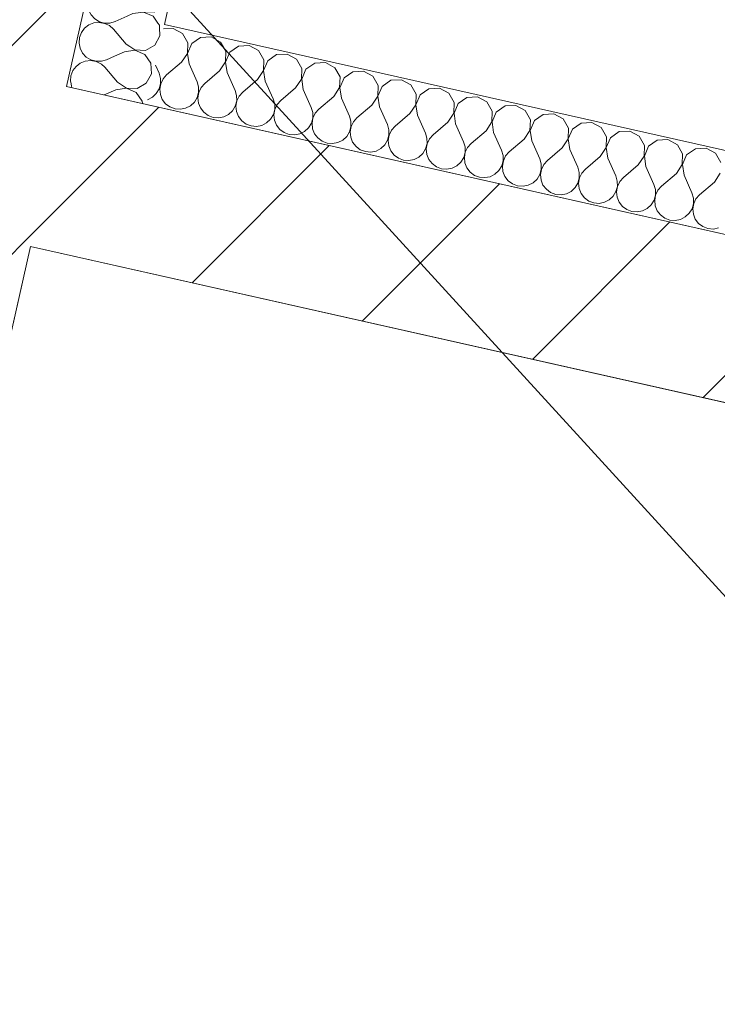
# Model space of a CAD drawing. Header units: millimetres. Extents: x -7213913 to -6930487, y 6129472 to 6354980.
# Tile 181 of 256: x -7193274 to -7192423, y 6173954 to 6175156. Entities that reach past the tile are written whole.
import ezdxf
from ezdxf.enums import TextEntityAlignment as Align

# ---------------------------------------------------------------- set-up
doc = ezdxf.new("R2010")
doc.units = ezdxf.units.MM
doc.header["$MEASUREMENT"] = 0
for name, color, linetype, lineweight in [('0_Ном._пера__1', 7, 'Continuous', 0), ('0_Ном._пера__120', 7, 'Continuous', 0), ('S - квартира_помещение.АР_Ном._пера__101', 252, 'Continuous', 0), ('S - квартира_помещение.АР_Ном._пера__2', 8, 'Continuous', 15), ('АР-Стены_Перегородки_межквартирные_200.АР_Ном._пера__1', 7, 'Continuous', 30), ('АР-Чертеж-Размеры.АР_Ном._пера__1', 7, 'Continuous', 0), ('Паспорта Зон Archicad_Ном._пера__1', 7, 'Continuous', 0)]:
    doc.layers.add(name, color=color, linetype=linetype, lineweight=lineweight)
for name, color, linetype in [('S - квартира_помещение.АР', 7, 'Continuous'), ('АР-Стены_Перегородки_межквартирные_200.АР', 7, 'Continuous'), ('АР-Чертеж-Размеры.АР', 7, 'Continuous')]:
    doc.layers.add(name, color=color, linetype=linetype)
doc.styles.add('РЎР“Р•РќР•Р\xa0Р\x98Р\xa0_РЎРўР\x98Р›Р¬_1', font='txt')
doc.styles.add('РЎР“Р•РќР•Р\xa0Р\x98Р\xa0_РЎРўР\x98Р›Р¬_2', font='calibri.ttf')
doc.styles.add('РЎР“Р•РќР•Р\xa0Р\x98Р\xa0_РЎРўР\x98Р›Р¬_3', font='GOST_Common.ttf')
doc.dimstyles.new('СГЕНЕРИР_СТИЛЬ__5', dxfattribs={"dimtxt": 200, "dimasz": 237.5, "dimexe": 0.18, "dimexo": 0.0625, "dimgap": 0, "dimtad": 1, "dimdec": 0, "dimzin": 0, "dimdsep": 46, "dimtxsty": 'РЎР“Р•РќР•Р\xa0Р\x98Р\xa0_РЎРўР\x98Р›Р¬_3', "dimblk": 'ARROWHEAD_6', "dimblk1": 'ARROWHEAD_6', "dimblk2": 'ARROWHEAD_6', "dimcen": 0.09, "dimse1": 1, "dimse2": 1, "dimclrd": 7, "dimclre": 7, "dimclrt": 7, "dimazin": 0, "dimtfac": 1, "dimtdec": 4, "dimtmove": 0, "dimatfit": 3, "dimfxl": 1, "dimtolj": 1, "dimtzin": 0, "dimarcsym": 0})
pattern_1 = [(45, (-6566190.34, 6562677.8), (-127.279217, 127.279217), [])]

# ---------------------------------------------------------------- blocks, each defined once
blk = doc.blocks.new('Кухня-столовая_1_37_1', base_point=(-7189706.6, 6172379.4))
at = {"layer": 'S - квартира_помещение.АР_Ном._пера__2', "color": 8, "linetype": 'Continuous', "lineweight": 15, "flags": 128}
blk.add_lwpolyline([(-7191575.2, 6171426.9), (-7190722.4, 6171235.4), (-7190722.6, 6171234.4), (-7186334.8, 6170248.9), (-7186314, 6170301.4), (-7186280.6, 6170774.7), (-7186280.6, 6170774.7), (-7186104.1, 6173271.8), (-7188699.2, 6173854.7), (-7193260.6, 6174879.1), (-7193758.1, 6172664.1), (-7191415.5, 6172138)], close=True, dxfattribs=at)
at = {"layer": 'Паспорта Зон Archicad_Ном._пера__1', "color": 7, "lineweight": 0, "style": 'РЎР“Р•РќР•Р\xa0Р\x98Р\xa0_РЎРўР\x98Р›Р¬_1'}
blk.add_attdef('ROOM_NUMBER', text='', height=250, rotation=347.3417, dxfattribs=at).set_placement((-7187971.4, 6171826.9), align=Align.MIDDLE_CENTER)
at = {"layer": 'Паспорта Зон Archicad_Ном._пера__1', "color": 7, "lineweight": 0, "style": 'РЎР“Р•РќР•Р\xa0Р\x98Р\xa0_РЎРўР\x98Р›Р¬_2'}
blk.add_attdef('ROOM_AREA', text='', height=200, rotation=347.3417, dxfattribs=at).set_placement((-7186465.2, 6170442.1), align=Align.MIDDLE_RIGHT)
blk = doc.blocks.new('Стена_199_1', base_point=(-7193987.1, 6172100.6))
at = {"layer": 'АР-Стены_Перегородки_межквартирные_200.АР', "linetype": 'Continuous', "lineweight": 0, "true_color": 0x000000}
h = blk.add_hatch(dxfattribs=at)
h.set_pattern_fill('БЛОКИ_БЕТОННЫЕ_ЭФФЕКТИВН_78', color=18, style=0, pattern_type=2)
h.set_pattern_definition(pattern_1)
h.paths.add_polyline_path([(-7194062.8, 6172220.1), (-7193867.6, 6172176.3), (-7193151, 6175367), (-7193346.2, 6175410.8)])
at = {"layer": 'АР-Стены_Перегородки_межквартирные_200.АР_Ном._пера__1', "color": 7, "linetype": 'Continuous', "lineweight": 15, "flags": 128}
for points in [[(-7193216.8, 6175074.3), (-7193151, 6175367)], [(-7193867.6, 6172176.3), (-7193260.6, 6174879.1)]]:
    blk.add_lwpolyline(points, dxfattribs=at)
blk = doc.blocks.new('Стена_200_1', base_point=(-7193336.2, 6174998.6))
at = {"layer": 'АР-Стены_Перегородки_межквартирные_200.АР', "linetype": 'Continuous', "lineweight": 0, "true_color": 0x000000}
h = blk.add_hatch(dxfattribs=at)
h.set_pattern_fill('БЛОКИ_БЕТОННЫЕ_ЭФФЕКТИВН_78', color=18, style=0, pattern_type=2)
h.set_pattern_definition(pattern_1)
h.paths.add_polyline_path([(-7193260.6, 6174879.1), (-7186020.2, 6173253), (-7185976.4, 6173448.1), (-7193216.8, 6175074.3)])
at = {"layer": 'АР-Стены_Перегородки_межквартирные_200.АР_Ном._пера__1', "color": 7, "linetype": 'Continuous', "lineweight": 15, "flags": 128}
for points in [[(-7191543.4, 6174698.4), (-7193216.8, 6175074.3)], [(-7193260.6, 6174879.1), (-7186104.1, 6173271.8)]]:
    blk.add_lwpolyline(points, dxfattribs=at)
blk = doc.blocks.new('*X751', base_point=(-6566190.3, 6562677.8))
at = {"layer": '0_Ном._пера__1', "color": 7, "linetype": 'Continuous', "lineweight": 0}
for p, q in [((-7193102.8, 6175136.2), (-7193103.3, 6175146.1)), ((-7193109, 6175124.8), (-7193102.8, 6175136.2)), ((-7193139.7, 6175123.1), (-7193133.3, 6175118.8)), ((-7193133.3, 6175118.8), (-7193120.3, 6175118.3)), ((-7193120.3, 6175118.3), (-7193109, 6175124.8)), ((-7193146.2, 6175116.7), (-7193158.3, 6175111.3)), ((-7193133.3, 6175118.6), (-7193146.2, 6175116.7)), ((-7193121.4, 6175113.4), (-7193133.3, 6175118.6)), ((-7193113.9, 6175102.8), (-7193121.4, 6175113.4)), ((-7193170, 6175097.7), (-7193174.1, 6175101.3)), ((-7193154.6, 6175079.5), (-7193170, 6175097.7)), ((-7193113.2, 6175089.8), (-7193113.9, 6175102.8)), ((-7193119.4, 6175078.3), (-7193113.2, 6175089.8)), ((-7193211.3, 6175077.7), (-7193210.6, 6175074.4)), ((-7193210.6, 6175074.4), (-7193209.8, 6175072.7)), ((-7193143.8, 6175072.1), (-7193156.7, 6175070.2)), ((-7193154.6, 6175079.5), (-7193143.7, 6175072.3)), ((-7193131.8, 6175067), (-7193143.8, 6175072.1)), ((-7193143.7, 6175072.3), (-7193130.7, 6175071.9)), ((-7193130.7, 6175071.9), (-7193119.4, 6175078.3)), ((-7193156.7, 6175070.2), (-7193170.7, 6175063.9)), ((-7193124.4, 6175056.3), (-7193131.8, 6175067)), ((-7193124.2, 6175053.5), (-7193124.4, 6175056.3))]:
    blk.add_line(p, q, dxfattribs=at)
blk = doc.blocks.new('*X752', base_point=(-6566190.3, 6562677.8))
at = {"layer": '0_Ном._пера__1', "color": 7, "linetype": 'Continuous', "lineweight": 0}
for p, q in [((-7193190.5, 6175170.8), (-7193189.8, 6175167.3)), ((-7193189.8, 6175167.3), (-7193186.8, 6175161.5)), ((-7193186.8, 6175161.5), (-7193182.3, 6175156.7)), ((-7193182.3, 6175156.7), (-7193176.7, 6175153.3)), ((-7193142.6, 6175160.1), (-7193157.5, 6175153.4)), ((-7193194.7, 6175145.3), (-7193198.6, 6175140)), ((-7193189.5, 6175149.3), (-7193194.7, 6175145.3)), ((-7193183.4, 6175151.8), (-7193189.5, 6175149.3)), ((-7193176.9, 6175152.5), (-7193183.4, 6175151.8)), ((-7193170.4, 6175151.3), (-7193176.9, 6175152.5)), ((-7193176.7, 6175153.3), (-7193170.4, 6175151.5)), ((-7193170.4, 6175151.5), (-7193163.8, 6175151.6)), ((-7193164.5, 6175148.5), (-7193170.4, 6175151.3)), ((-7193159.6, 6175144.1), (-7193164.5, 6175148.5)), ((-7193163.8, 6175151.6), (-7193157.5, 6175153.4)), ((-7193144.1, 6175126), (-7193159.6, 6175144.1)), ((-7193103.5, 6175149.2), (-7193105.2, 6175151.7)), ((-7193103.3, 6175146.1), (-7193103.5, 6175149.2)), ((-7193200.9, 6175133.9), (-7193201.5, 6175127.3)), ((-7193198.6, 6175140), (-7193200.9, 6175133.9)), ((-7193201.5, 6175127.3), (-7193200.2, 6175120.9)), ((-7193200.2, 6175120.9), (-7193197.2, 6175115)), ((-7193144.1, 6175126), (-7193139.7, 6175123.1)), ((-7193197.2, 6175115), (-7193192.8, 6175110.2)), ((-7193192.8, 6175110.2), (-7193187.1, 6175106.8)), ((-7193187.1, 6175106.8), (-7193180.8, 6175105.1)), ((-7193174.2, 6175105.1), (-7193167.9, 6175106.9)), ((-7193158.3, 6175111.3), (-7193167.9, 6175106.9)), ((-7193205.2, 6175098.8), (-7193209.1, 6175093.6)), ((-7193200, 6175102.9), (-7193205.2, 6175098.8)), ((-7193193.9, 6175105.3), (-7193200, 6175102.9)), ((-7193187.3, 6175106), (-7193193.9, 6175105.3)), ((-7193180.8, 6175104.9), (-7193187.3, 6175106)), ((-7193180.8, 6175105.1), (-7193174.2, 6175105.1)), ((-7193174.9, 6175102), (-7193180.8, 6175104.9)), ((-7193174.1, 6175101.3), (-7193174.9, 6175102)), ((-7193211.4, 6175087.4), (-7193211.9, 6175080.9)), ((-7193209.1, 6175093.6), (-7193211.4, 6175087.4)), ((-7193211.9, 6175080.9), (-7193211.3, 6175077.7))]:
    blk.add_line(p, q, dxfattribs=at)
blk = doc.blocks.new('*X753', base_point=(-6566190.3, 6562677.8))
at = {"layer": '0_Ном._пера__1', "color": 7, "linetype": 'Continuous', "lineweight": 0}
for p, q in [((-7193148.8, 6175366.2), (-7193149.3, 6175359.6)), ((-7193149.3, 6175359.6), (-7193148, 6175353.2)), ((-7193148.7, 6175366.4), (-7193148.8, 6175366.2)), ((-7193148, 6175353.2), (-7193145, 6175347.3)), ((-7193145, 6175347.3), (-7193140.6, 6175342.5)), ((-7193094, 6175349), (-7193115.8, 6175339.3)), ((-7193081.2, 6175350.9), (-7193094, 6175349)), ((-7193081.5, 6175351.3), (-7193081.1, 6175351.1)), ((-7193069.2, 6175345.7), (-7193081.2, 6175350.9)), ((-7193081.1, 6175351.1), (-7193080.3, 6175351.1)), ((-7193147.8, 6175335.2), (-7193153, 6175331.2)), ((-7193141.7, 6175337.6), (-7193147.8, 6175335.2)), ((-7193135.1, 6175338.3), (-7193141.7, 6175337.6)), ((-7193140.6, 6175342.5), (-7193135, 6175339.1)), ((-7193128.7, 6175337.2), (-7193135.1, 6175338.3)), ((-7193135, 6175339.1), (-7193128.6, 6175337.4)), ((-7193122.8, 6175334.3), (-7193128.7, 6175337.2)), ((-7193128.6, 6175337.4), (-7193122.1, 6175337.4)), ((-7193122.1, 6175337.4), (-7193115.8, 6175339.3)), ((-7193061.8, 6175335.1), (-7193069.2, 6175345.7)), ((-7193061, 6175322.1), (-7193061.8, 6175335.1)), ((-7193156.9, 6175325.9), (-7193159.2, 6175319.7)), ((-7193153, 6175331.2), (-7193156.9, 6175325.9)), ((-7193117.8, 6175330), (-7193122.8, 6175334.3)), ((-7193102.4, 6175311.8), (-7193117.8, 6175330)), ((-7193159.2, 6175319.7), (-7193159.7, 6175313.2)), ((-7193159.7, 6175313.2), (-7193158.5, 6175306.7)), ((-7193102.4, 6175311.8), (-7193091.6, 6175304.6)), ((-7193067.3, 6175310.7), (-7193061, 6175322.1)), ((-7193158.5, 6175306.7), (-7193155.5, 6175300.9)), ((-7193155.5, 6175300.9), (-7193151, 6175296.1)), ((-7193104.5, 6175302.6), (-7193126.2, 6175292.8)), ((-7193091.6, 6175304.4), (-7193104.5, 6175302.6)), ((-7193091.6, 6175304.6), (-7193078.6, 6175304.2)), ((-7193079.7, 6175299.3), (-7193091.6, 6175304.4)), ((-7193072.2, 6175288.6), (-7193079.7, 6175299.3)), ((-7193078.6, 6175304.2), (-7193067.3, 6175310.7)), ((-7193158.2, 6175288.7), (-7193163.4, 6175284.7)), ((-7193152.1, 6175291.2), (-7193158.2, 6175288.7)), ((-7193145.6, 6175291.8), (-7193152.1, 6175291.2)), ((-7193151, 6175296.1), (-7193145.4, 6175292.6)), ((-7193139.1, 6175290.7), (-7193145.6, 6175291.8)), ((-7193145.4, 6175292.6), (-7193139.1, 6175290.9)), ((-7193139.1, 6175290.9), (-7193132.5, 6175290.9)), ((-7193133.2, 6175287.9), (-7193139.1, 6175290.7)), ((-7193128.3, 6175283.5), (-7193133.2, 6175287.9)), ((-7193132.5, 6175290.9), (-7193126.2, 6175292.8)), ((-7193071.5, 6175275.6), (-7193072.2, 6175288.6)), ((-7193167.3, 6175279.4), (-7193169.6, 6175273.3)), ((-7193163.4, 6175284.7), (-7193167.3, 6175279.4)), ((-7193112.8, 6175265.4), (-7193128.3, 6175283.5)), ((-7193077.7, 6175264.2), (-7193071.5, 6175275.6)), ((-7193169.6, 6175273.3), (-7193170.2, 6175266.7)), ((-7193170.2, 6175266.7), (-7193168.9, 6175260.3)), ((-7193112.8, 6175265.4), (-7193102, 6175258.2)), ((-7193089, 6175257.7), (-7193077.7, 6175264.2)), ((-7193168.9, 6175260.3), (-7193165.9, 6175254.4)), ((-7193165.9, 6175254.4), (-7193161.4, 6175249.6)), ((-7193114.9, 6175256.1), (-7193136.6, 6175246.3)), ((-7193102, 6175258), (-7193114.9, 6175256.1)), ((-7193102, 6175258.2), (-7193089, 6175257.7)), ((-7193090.1, 6175252.8), (-7193102, 6175258)), ((-7193082.6, 6175242.2), (-7193090.1, 6175252.8)), ((-7193168.6, 6175242.3), (-7193173.8, 6175238.2)), ((-7193162.6, 6175244.7), (-7193168.6, 6175242.3)), ((-7193156, 6175245.4), (-7193162.6, 6175244.7)), ((-7193161.4, 6175249.6), (-7193155.8, 6175246.2)), ((-7193149.5, 6175244.3), (-7193156, 6175245.4)), ((-7193155.8, 6175246.2), (-7193149.5, 6175244.4)), ((-7193149.5, 6175244.4), (-7193142.9, 6175244.5)), ((-7193143.6, 6175241.4), (-7193149.5, 6175244.3)), ((-7193138.7, 6175237), (-7193143.6, 6175241.4)), ((-7193142.9, 6175244.5), (-7193136.6, 6175246.3)), ((-7193081.9, 6175229.2), (-7193082.6, 6175242.2)), ((-7193177.7, 6175232.9), (-7193180.1, 6175226.8)), ((-7193173.8, 6175238.2), (-7193177.7, 6175232.9)), ((-7193123.3, 6175218.9), (-7193138.7, 6175237)), ((-7193088.1, 6175217.7), (-7193081.9, 6175229.2)), ((-7193180.1, 6175226.8), (-7193180.6, 6175220.3)), ((-7193180.6, 6175220.3), (-7193179.3, 6175213.8)), ((-7193123.3, 6175218.9), (-7193112.4, 6175211.7)), ((-7193099.4, 6175211.3), (-7193088.1, 6175217.7)), ((-7193179.3, 6175213.8), (-7193176.4, 6175208)), ((-7193176.4, 6175208), (-7193171.9, 6175203.1)), ((-7193171.9, 6175203.1), (-7193166.3, 6175199.7)), ((-7193125.3, 6175209.6), (-7193147.1, 6175199.9)), ((-7193112.5, 6175211.5), (-7193125.3, 6175209.6)), ((-7193100.5, 6175206.4), (-7193112.5, 6175211.5)), ((-7193112.4, 6175211.7), (-7193099.4, 6175211.3)), ((-7193093.1, 6175195.7), (-7193100.5, 6175206.4)), ((-7193184.3, 6175191.8), (-7193188.2, 6175186.5)), ((-7193179.1, 6175195.8), (-7193184.3, 6175191.8)), ((-7193173, 6175198.2), (-7193179.1, 6175195.8)), ((-7193166.5, 6175198.9), (-7193173, 6175198.2)), ((-7193160, 6175197.8), (-7193166.5, 6175198.9)), ((-7193166.3, 6175199.7), (-7193159.9, 6175198)), ((-7193154.1, 6175194.9), (-7193160, 6175197.8)), ((-7193159.9, 6175198), (-7193153.4, 6175198)), ((-7193149.2, 6175190.6), (-7193154.1, 6175194.9)), ((-7193153.4, 6175198), (-7193147.1, 6175199.9)), ((-7193092.4, 6175182.7), (-7193093.1, 6175195.7)), ((-7193190.5, 6175180.3), (-7193191, 6175173.8)), ((-7193188.2, 6175186.5), (-7193190.5, 6175180.3)), ((-7193133.7, 6175172.5), (-7193149.2, 6175190.6)), ((-7193098.6, 6175171.3), (-7193092.4, 6175182.7)), ((-7193191, 6175173.8), (-7193190.5, 6175170.8)), ((-7193133.7, 6175172.5), (-7193122.9, 6175165.2)), ((-7193109.9, 6175164.8), (-7193098.6, 6175171.3)), ((-7193135.8, 6175163.2), (-7193142.6, 6175160.1)), ((-7193122.9, 6175165.1), (-7193135.8, 6175163.2)), ((-7193122.9, 6175165.2), (-7193109.9, 6175164.8)), ((-7193111, 6175159.9), (-7193122.9, 6175165.1)), ((-7193105.2, 6175151.7), (-7193111, 6175159.9))]:
    blk.add_line(p, q, dxfattribs=at)
blk = doc.blocks.new('Стена_396_1', base_point=(-7193053.5, 6175345))
at = {"layer": '0_Ном._пера__1', "color": 7, "linetype": 'Continuous', "lineweight": 0, "flags": 128}
for points in [[(-7193151, 6175367), (-7193216.8, 6175074.3)], [(-7193053.5, 6175345), (-7193151, 6175367)], [(-7193097.3, 6175149.9), (-7193053.5, 6175345)], [(-7193216.8, 6175074.3), (-7193119.2, 6175052.3)]]:
    blk.add_lwpolyline(points, dxfattribs=at)
at = {"color": 7, "lineweight": 0}
for name in ['*X753', '*X752', '*X751']:
    blk.add_blockref(name, (-6566190.3, 6562677.8), dxfattribs=at)
blk = doc.blocks.new('*X757', base_point=(-6566190.3, 6562677.8))
at = {"layer": '0_Ном._пера__1', "color": 7, "linetype": 'Continuous', "lineweight": 0}
for p, q in [((-7193086.8, 6175145.1), (-7193098.5, 6175144.5)), ((-7193075.3, 6175138.9), (-7193086.8, 6175145.1)), ((-7193068.9, 6175127.6), (-7193075.3, 6175138.9)), ((-7193053.3, 6175134), (-7193064, 6175126.5)), ((-7193040.3, 6175134.7), (-7193053.3, 6175134)), ((-7193028.9, 6175128.5), (-7193040.3, 6175134.7)), ((-7193069.3, 6175114.6), (-7193068.9, 6175127.6)), ((-7193064, 6175126.5), (-7193069.1, 6175114.6)), ((-7193022.4, 6175117.2), (-7193028.9, 6175128.5)), ((-7193006.8, 6175123.5), (-7193017.5, 6175116.1)), ((-7192993.9, 6175124.2), (-7193006.8, 6175123.5)), ((-7192982.4, 6175118), (-7192993.9, 6175124.2)), ((-7193076.5, 6175103.8), (-7193069.3, 6175114.6)), ((-7193069.1, 6175114.6), (-7193067.3, 6175101.7)), ((-7193022.9, 6175104.2), (-7193022.4, 6175117.2)), ((-7193017.5, 6175116.1), (-7193022.7, 6175104.1)), ((-7192976, 6175106.7), (-7192982.4, 6175118)), ((-7192976.4, 6175093.7), (-7192976, 6175106.7)), ((-7192960.4, 6175113.1), (-7192971.1, 6175105.6)), ((-7192947.4, 6175113.8), (-7192960.4, 6175113.1)), ((-7192936, 6175107.6), (-7192947.4, 6175113.8)), ((-7192929.5, 6175096.3), (-7192936, 6175107.6)), ((-7193108.4, 6175100.3), (-7193103.9, 6175090.4)), ((-7193076.5, 6175103.8), (-7193094.7, 6175088.3)), ((-7193067.3, 6175101.7), (-7193057.5, 6175080)), ((-7193030.1, 6175093.3), (-7193022.9, 6175104.2)), ((-7193022.7, 6175104.1), (-7193020.8, 6175091.3)), ((-7192971.1, 6175105.6), (-7192976.2, 6175093.7)), ((-7192929.9, 6175083.3), (-7192929.5, 6175096.3)), ((-7192924.6, 6175095.2), (-7192929.8, 6175083.3)), ((-7192913.9, 6175102.7), (-7192924.6, 6175095.2)), ((-7192900.9, 6175103.4), (-7192913.9, 6175102.7)), ((-7192889.5, 6175097.2), (-7192900.9, 6175103.4)), ((-7192883, 6175085.9), (-7192889.5, 6175097.2)), ((-7193102.1, 6175084.1), (-7193103.9, 6175090.4)), ((-7193102.1, 6175077.5), (-7193102.1, 6175084.1)), ((-7193099, 6175083.4), (-7193101.9, 6175077.5)), ((-7193094.7, 6175088.3), (-7193099, 6175083.4)), ((-7193030.1, 6175093.3), (-7193048.2, 6175077.9)), ((-7193020.8, 6175091.3), (-7193011, 6175069.5)), ((-7192983.6, 6175082.9), (-7193001.7, 6175067.4)), ((-7192983.6, 6175082.9), (-7192976.4, 6175093.7)), ((-7192976.2, 6175093.7), (-7192974.3, 6175080.8)), ((-7192937.2, 6175072.5), (-7192929.9, 6175083.3)), ((-7192929.8, 6175083.3), (-7192927.9, 6175070.4)), ((-7192883.5, 6175072.9), (-7192883, 6175085.9)), ((-7192878.1, 6175084.8), (-7192883.3, 6175072.8)), ((-7192867.5, 6175092.2), (-7192878.1, 6175084.8)), ((-7192854.5, 6175092.9), (-7192867.5, 6175092.2)), ((-7192843, 6175086.7), (-7192854.5, 6175092.9)), ((-7192836.6, 6175075.4), (-7192843, 6175086.7)), ((-7193107.2, 6175065.6), (-7193103.8, 6175071.2)), ((-7193103.8, 6175071.2), (-7193102.1, 6175077.5)), ((-7193101.9, 6175077.5), (-7193103, 6175071)), ((-7193103, 6175071), (-7193102.3, 6175064.5)), ((-7193055.6, 6175073.7), (-7193057.5, 6175080)), ((-7193055.6, 6175067.1), (-7193055.6, 6175073.7)), ((-7193052.6, 6175073), (-7193055.4, 6175067.1)), ((-7193048.2, 6175077.9), (-7193052.6, 6175073)), ((-7192974.3, 6175080.8), (-7192964.6, 6175059.1)), ((-7192937.2, 6175072.5), (-7192955.3, 6175057)), ((-7192890.7, 6175062), (-7192883.5, 6175072.9)), ((-7192883.3, 6175072.8), (-7192881.4, 6175059.9)), ((-7192837, 6175062.4), (-7192836.6, 6175075.4)), ((-7192831.7, 6175074.3), (-7192836.8, 6175062.4)), ((-7192821, 6175081.8), (-7192831.7, 6175074.3)), ((-7192808, 6175082.5), (-7192821, 6175081.8)), ((-7192796.6, 6175076.3), (-7192808, 6175082.5)), ((-7192790.1, 6175065), (-7192796.6, 6175076.3)), ((-7192774.5, 6175071.3), (-7192785.2, 6175063.9)), ((-7192761.5, 6175072.1), (-7192774.5, 6175071.3)), ((-7192750.1, 6175065.9), (-7192761.5, 6175072.1)), ((-7193117.9, 6175058.1), (-7193112, 6175061.1)), ((-7193112, 6175061.1), (-7193107.2, 6175065.6)), ((-7193102.3, 6175064.5), (-7193099.9, 6175058.4)), ((-7193060.8, 6175055.2), (-7193057.3, 6175060.8)), ((-7193057.3, 6175060.8), (-7193055.6, 6175067.1)), ((-7193055.4, 6175067.1), (-7193056.5, 6175060.6)), ((-7193056.5, 6175060.6), (-7193055.9, 6175054)), ((-7193009.2, 6175063.2), (-7193011, 6175069.5)), ((-7193009.1, 6175056.7), (-7193009.2, 6175063.2)), ((-7193006.1, 6175062.5), (-7193008.9, 6175056.6)), ((-7193001.7, 6175067.4), (-7193006.1, 6175062.5)), ((-7192962.7, 6175052.8), (-7192964.6, 6175059.1)), ((-7192927.9, 6175070.4), (-7192918.1, 6175048.7)), ((-7192890.7, 6175062), (-7192908.8, 6175046.6)), ((-7192881.4, 6175059.9), (-7192871.6, 6175038.2)), ((-7192844.2, 6175051.6), (-7192837, 6175062.4)), ((-7192836.8, 6175062.4), (-7192834.9, 6175049.5)), ((-7192790.6, 6175052), (-7192790.1, 6175065)), ((-7192785.2, 6175063.9), (-7192790.4, 6175052)), ((-7192743.7, 6175054.6), (-7192750.1, 6175065.9)), ((-7192728.1, 6175060.9), (-7192738.7, 6175053.5)), ((-7192715.1, 6175061.6), (-7192728.1, 6175060.9)), ((-7192703.7, 6175055.4), (-7192715.1, 6175061.6)), ((-7193099.9, 6175058.4), (-7193095.9, 6175053.2)), ((-7193095.9, 6175053.2), (-7193090.6, 6175049.3)), ((-7193090.6, 6175049.3), (-7193084.4, 6175047)), ((-7193084.4, 6175047), (-7193077.9, 6175046.4)), ((-7193077.9, 6175046.4), (-7193071.4, 6175047.7)), ((-7193071.4, 6175047.7), (-7193065.6, 6175050.7)), ((-7193065.6, 6175050.7), (-7193060.8, 6175055.2)), ((-7193055.9, 6175054), (-7193053.4, 6175048)), ((-7193053.4, 6175048), (-7193049.4, 6175042.8)), ((-7193014.3, 6175044.7), (-7193010.9, 6175050.3)), ((-7193010.9, 6175050.3), (-7193009.1, 6175056.7)), ((-7193008.9, 6175056.6), (-7193010.1, 6175050.1)), ((-7193010.1, 6175050.1), (-7193009.4, 6175043.6)), ((-7192962.7, 6175046.2), (-7192962.7, 6175052.8)), ((-7192959.6, 6175052.1), (-7192962.5, 6175046.2)), ((-7192955.3, 6175057), (-7192959.6, 6175052.1)), ((-7192916.3, 6175042.4), (-7192918.1, 6175048.7)), ((-7192844.2, 6175051.6), (-7192862.3, 6175036.1)), ((-7192834.9, 6175049.5), (-7192825.2, 6175027.8)), ((-7192797.8, 6175041.2), (-7192790.6, 6175052)), ((-7192790.4, 6175052), (-7192788.5, 6175039.1)), ((-7192744.1, 6175041.6), (-7192743.7, 6175054.6)), ((-7192738.7, 6175053.5), (-7192743.9, 6175041.5)), ((-7192697.2, 6175044.1), (-7192703.7, 6175055.4)), ((-7192681.6, 6175050.5), (-7192692.3, 6175043)), ((-7192668.6, 6175051.2), (-7192681.6, 6175050.5)), ((-7192657.2, 6175045), (-7192668.6, 6175051.2)), ((-7193049.4, 6175042.8), (-7193044.1, 6175038.9)), ((-7193044.1, 6175038.9), (-7193038, 6175036.5)), ((-7193038, 6175036.5), (-7193031.4, 6175036)), ((-7193031.4, 6175036), (-7193025, 6175037.3)), ((-7193025, 6175037.3), (-7193019.1, 6175040.2)), ((-7193019.1, 6175040.2), (-7193014.3, 6175044.7)), ((-7193009.4, 6175043.6), (-7193006.9, 6175037.5)), ((-7193006.9, 6175037.5), (-7193002.9, 6175032.3)), ((-7192967.8, 6175034.3), (-7192964.4, 6175039.9)), ((-7192964.4, 6175039.9), (-7192962.7, 6175046.2)), ((-7192962.5, 6175046.2), (-7192963.6, 6175039.7)), ((-7192963.6, 6175039.7), (-7192962.9, 6175033.2)), ((-7192918, 6175029.5), (-7192916.2, 6175035.8)), ((-7192916, 6175035.7), (-7192917.2, 6175029.3)), ((-7192916.2, 6175035.8), (-7192916.3, 6175042.4)), ((-7192913.2, 6175041.7), (-7192916, 6175035.7)), ((-7192908.8, 6175046.6), (-7192913.2, 6175041.7)), ((-7192869.8, 6175031.9), (-7192871.6, 6175038.2)), ((-7192862.3, 6175036.1), (-7192866.7, 6175031.2)), ((-7192797.8, 6175041.2), (-7192815.9, 6175025.7)), ((-7192788.5, 6175039.1), (-7192778.7, 6175017.4)), ((-7192751.3, 6175030.7), (-7192744.1, 6175041.6)), ((-7192743.9, 6175041.5), (-7192742, 6175028.6)), ((-7192697.6, 6175031.1), (-7192697.2, 6175044.1)), ((-7192692.3, 6175043), (-7192697.4, 6175031.1)), ((-7192650.7, 6175033.7), (-7192657.2, 6175045)), ((-7192635.2, 6175040), (-7192645.8, 6175032.6)), ((-7192622.2, 6175040.8), (-7192635.2, 6175040)), ((-7192610.7, 6175034.6), (-7192622.2, 6175040.8)), ((-7193002.9, 6175032.3), (-7192997.6, 6175028.4)), ((-7192997.6, 6175028.4), (-7192991.5, 6175026.1)), ((-7192991.5, 6175026.1), (-7192984.9, 6175025.6)), ((-7192984.9, 6175025.6), (-7192978.5, 6175026.8)), ((-7192978.5, 6175026.8), (-7192972.6, 6175029.8)), ((-7192972.6, 6175029.8), (-7192967.8, 6175034.3)), ((-7192962.9, 6175033.2), (-7192960.5, 6175027.1)), ((-7192960.5, 6175027.1), (-7192956.5, 6175021.9)), ((-7192926.2, 6175019.4), (-7192921.4, 6175023.8)), ((-7192921.4, 6175023.8), (-7192918, 6175029.5)), ((-7192917.2, 6175029.3), (-7192916.5, 6175022.7)), ((-7192916.5, 6175022.7), (-7192914, 6175016.6)), ((-7192871.5, 6175019), (-7192869.7, 6175025.4)), ((-7192869.6, 6175025.3), (-7192870.7, 6175018.8)), ((-7192869.7, 6175025.4), (-7192869.8, 6175031.9)), ((-7192866.7, 6175031.2), (-7192869.6, 6175025.3)), ((-7192823.3, 6175021.5), (-7192825.2, 6175027.8)), ((-7192815.9, 6175025.7), (-7192820.2, 6175020.8)), ((-7192751.3, 6175030.7), (-7192769.4, 6175015.3)), ((-7192742, 6175028.6), (-7192732.3, 6175006.9)), ((-7192704.8, 6175020.3), (-7192697.6, 6175031.1)), ((-7192697.4, 6175031.1), (-7192695.6, 6175018.2)), ((-7192651.2, 6175020.7), (-7192650.7, 6175033.7)), ((-7192645.8, 6175032.6), (-7192651, 6175020.6)), ((-7192604.3, 6175023.3), (-7192610.7, 6175034.6)), ((-7192604.7, 6175010.3), (-7192604.3, 6175023.3)), ((-7192588.7, 6175029.6), (-7192599.4, 6175022.2)), ((-7192575.7, 6175030.3), (-7192588.7, 6175029.6)), ((-7192564.3, 6175024.1), (-7192575.7, 6175030.3)), ((-7192557.8, 6175012.8), (-7192564.3, 6175024.1)), ((-7192956.5, 6175021.9), (-7192951.2, 6175018)), ((-7192951.2, 6175018), (-7192945, 6175015.7)), ((-7192945, 6175015.7), (-7192938.5, 6175015.1)), ((-7192938.5, 6175015.1), (-7192932, 6175016.4)), ((-7192932, 6175016.4), (-7192926.2, 6175019.4)), ((-7192914, 6175016.6), (-7192910, 6175011.4)), ((-7192910, 6175011.4), (-7192904.7, 6175007.5)), ((-7192879.7, 6175008.9), (-7192874.9, 6175013.4)), ((-7192874.9, 6175013.4), (-7192871.5, 6175019)), ((-7192870.7, 6175018.8), (-7192870, 6175012.3)), ((-7192870, 6175012.3), (-7192867.6, 6175006.2)), ((-7192825, 6175008.6), (-7192823.3, 6175014.9)), ((-7192823.1, 6175014.9), (-7192824.2, 6175008.4)), ((-7192823.3, 6175014.9), (-7192823.3, 6175021.5)), ((-7192820.2, 6175020.8), (-7192823.1, 6175014.9)), ((-7192776.9, 6175011.1), (-7192778.7, 6175017.4)), ((-7192776.8, 6175004.5), (-7192776.9, 6175011.1)), ((-7192769.4, 6175015.3), (-7192773.8, 6175010.4)), ((-7192704.8, 6175020.3), (-7192723, 6175004.8)), ((-7192695.6, 6175018.2), (-7192685.8, 6174996.5)), ((-7192658.4, 6175009.9), (-7192651.2, 6175020.7)), ((-7192651, 6175020.6), (-7192649.1, 6175007.8)), ((-7192599.4, 6175022.2), (-7192604.5, 6175010.2)), ((-7192558.3, 6174999.8), (-7192557.8, 6175012.8)), ((-7192552.9, 6175011.7), (-7192558.1, 6174999.8)), ((-7192542.2, 6175019.2), (-7192552.9, 6175011.7)), ((-7192529.2, 6175019.9), (-7192542.2, 6175019.2)), ((-7192517.8, 6175013.7), (-7192529.2, 6175019.9)), ((-7192511.3, 6175002.4), (-7192517.8, 6175013.7)), ((-7192904.7, 6175007.5), (-7192898.6, 6175005.2)), ((-7192898.6, 6175005.2), (-7192892, 6175004.7)), ((-7192892, 6175004.7), (-7192885.6, 6175006)), ((-7192885.6, 6175006), (-7192879.7, 6175008.9)), ((-7192867.6, 6175006.2), (-7192863.5, 6175001)), ((-7192863.5, 6175001), (-7192858.3, 6174997.1)), ((-7192833.3, 6174998.5), (-7192828.4, 6175003)), ((-7192828.4, 6175003), (-7192825, 6175008.6)), ((-7192824.2, 6175008.4), (-7192823.5, 6175001.9)), ((-7192823.5, 6175001.9), (-7192821.1, 6174995.8)), ((-7192778.6, 6174998.2), (-7192776.8, 6175004.5)), ((-7192776.6, 6175004.4), (-7192777.8, 6174998)), ((-7192773.8, 6175010.4), (-7192776.6, 6175004.4)), ((-7192730.4, 6175000.6), (-7192732.3, 6175006.9)), ((-7192730.4, 6174994.1), (-7192730.4, 6175000.6)), ((-7192727.3, 6174999.9), (-7192730.2, 6174994)), ((-7192723, 6175004.8), (-7192727.3, 6174999.9)), ((-7192658.4, 6175009.9), (-7192676.5, 6174994.4)), ((-7192649.1, 6175007.8), (-7192639.3, 6174986.1)), ((-7192611.9, 6174999.4), (-7192630, 6174984)), ((-7192611.9, 6174999.4), (-7192604.7, 6175010.3)), ((-7192604.5, 6175010.2), (-7192602.6, 6174997.3)), ((-7192565.5, 6174989), (-7192558.3, 6174999.8)), ((-7192558.1, 6174999.8), (-7192556.2, 6174986.9)), ((-7192511.8, 6174989.4), (-7192511.3, 6175002.4)), ((-7192506.4, 6175001.3), (-7192511.6, 6174989.3)), ((-7192495.8, 6175008.7), (-7192506.4, 6175001.3)), ((-7192482.8, 6175009.5), (-7192495.8, 6175008.7)), ((-7192471.3, 6175003.2), (-7192482.8, 6175009.5)), ((-7192464.9, 6174992), (-7192471.3, 6175003.2)), ((-7192436.3, 6174999), (-7192449.3, 6174998.3)), ((-7192424.9, 6174992.8), (-7192436.3, 6174999)), ((-7192858.3, 6174997.1), (-7192852.1, 6174994.8)), ((-7192852.1, 6174994.8), (-7192845.6, 6174994.3)), ((-7192845.6, 6174994.3), (-7192839.1, 6174995.5)), ((-7192839.1, 6174995.5), (-7192833.3, 6174998.5)), ((-7192821.1, 6174995.8), (-7192817.1, 6174990.6)), ((-7192817.1, 6174990.6), (-7192811.8, 6174986.7)), ((-7192811.8, 6174986.7), (-7192805.6, 6174984.4)), ((-7192792.7, 6174985.1), (-7192786.8, 6174988.1)), ((-7192786.8, 6174988.1), (-7192782, 6174992.5)), ((-7192782, 6174992.5), (-7192778.6, 6174998.2)), ((-7192777.8, 6174998), (-7192777.1, 6174991.4)), ((-7192777.1, 6174991.4), (-7192774.6, 6174985.3)), ((-7192735.5, 6174982.1), (-7192732.1, 6174987.7)), ((-7192732.1, 6174987.7), (-7192730.4, 6174994.1)), ((-7192730.2, 6174994), (-7192731.3, 6174987.5)), ((-7192731.3, 6174987.5), (-7192730.6, 6174981)), ((-7192684, 6174990.2), (-7192685.8, 6174996.5)), ((-7192683.9, 6174983.6), (-7192684, 6174990.2)), ((-7192680.9, 6174989.5), (-7192683.7, 6174983.6)), ((-7192676.5, 6174994.4), (-7192680.9, 6174989.5)), ((-7192602.6, 6174997.3), (-7192592.9, 6174975.6)), ((-7192565.5, 6174989), (-7192583.6, 6174973.5)), ((-7192556.2, 6174986.9), (-7192546.4, 6174965.2)), ((-7192519, 6174978.6), (-7192511.8, 6174989.4)), ((-7192511.6, 6174989.3), (-7192509.7, 6174976.5)), ((-7192465.3, 6174978.9), (-7192464.9, 6174992)), ((-7192460, 6174990.9), (-7192465.1, 6174978.9)), ((-7192449.3, 6174998.3), (-7192460, 6174990.9)), ((-7192418.4, 6174981.5), (-7192424.9, 6174992.8)), ((-7192805.6, 6174984.4), (-7192799.1, 6174983.8)), ((-7192799.1, 6174983.8), (-7192792.7, 6174985.1)), ((-7192774.6, 6174985.3), (-7192770.6, 6174980.1)), ((-7192770.6, 6174980.1), (-7192765.3, 6174976.2)), ((-7192765.3, 6174976.2), (-7192759.2, 6174973.9)), ((-7192752.6, 6174973.4), (-7192746.2, 6174974.7)), ((-7192746.2, 6174974.7), (-7192740.3, 6174977.6)), ((-7192740.3, 6174977.6), (-7192735.5, 6174982.1)), ((-7192730.6, 6174981), (-7192728.2, 6174974.9)), ((-7192728.2, 6174974.9), (-7192724.2, 6174969.7)), ((-7192689.1, 6174971.7), (-7192685.7, 6174977.3)), ((-7192685.7, 6174977.3), (-7192683.9, 6174983.6)), ((-7192683.7, 6174983.6), (-7192684.8, 6174977.1)), ((-7192684.8, 6174977.1), (-7192684.2, 6174970.6)), ((-7192637.5, 6174979.8), (-7192639.3, 6174986.1)), ((-7192637.4, 6174973.2), (-7192637.5, 6174979.8)), ((-7192634.4, 6174979.1), (-7192637.3, 6174973.1)), ((-7192630, 6174984), (-7192634.4, 6174979.1)), ((-7192591, 6174969.3), (-7192592.9, 6174975.6)), ((-7192519, 6174978.6), (-7192537.1, 6174963.1)), ((-7192509.7, 6174976.5), (-7192499.9, 6174954.8)), ((-7192472.5, 6174968.1), (-7192465.3, 6174978.9)), ((-7192465.1, 6174978.9), (-7192463.2, 6174966)), ((-7192759.2, 6174973.9), (-7192752.6, 6174973.4)), ((-7192724.2, 6174969.7), (-7192718.9, 6174965.8)), ((-7192718.9, 6174965.8), (-7192712.7, 6174963.5)), ((-7192712.7, 6174963.5), (-7192706.2, 6174963)), ((-7192706.2, 6174963), (-7192699.7, 6174964.2)), ((-7192699.7, 6174964.2), (-7192693.9, 6174967.2)), ((-7192693.9, 6174967.2), (-7192689.1, 6174971.7)), ((-7192684.2, 6174970.6), (-7192681.7, 6174964.5)), ((-7192681.7, 6174964.5), (-7192677.7, 6174959.3)), ((-7192642.6, 6174961.2), (-7192639.2, 6174966.8)), ((-7192639.2, 6174966.8), (-7192637.4, 6174973.2)), ((-7192637.3, 6174973.1), (-7192638.4, 6174966.7)), ((-7192638.4, 6174966.7), (-7192637.7, 6174960.1)), ((-7192592.7, 6174956.4), (-7192591, 6174962.7)), ((-7192590.8, 6174962.7), (-7192591.9, 6174956.2)), ((-7192591, 6174962.7), (-7192591, 6174969.3)), ((-7192587.9, 6174968.6), (-7192590.8, 6174962.7)), ((-7192583.6, 6174973.5), (-7192587.9, 6174968.6)), ((-7192544.6, 6174958.9), (-7192546.4, 6174965.2)), ((-7192537.1, 6174963.1), (-7192541.5, 6174958.2)), ((-7192472.5, 6174968.1), (-7192490.7, 6174952.7)), ((-7192463.2, 6174966), (-7192453.5, 6174944.3)), ((-7192426.1, 6174957.7), (-7192418.9, 6174968.5)), ((-7192677.7, 6174959.3), (-7192672.4, 6174955.4)), ((-7192672.4, 6174955.4), (-7192666.3, 6174953.1)), ((-7192666.3, 6174953.1), (-7192659.7, 6174952.5)), ((-7192659.7, 6174952.5), (-7192653.3, 6174953.8)), ((-7192653.3, 6174953.8), (-7192647.4, 6174956.8)), ((-7192647.4, 6174956.8), (-7192642.6, 6174961.2)), ((-7192637.7, 6174960.1), (-7192635.3, 6174954)), ((-7192635.3, 6174954), (-7192631.2, 6174948.8)), ((-7192601, 6174946.3), (-7192596.1, 6174950.8)), ((-7192596.1, 6174950.8), (-7192592.7, 6174956.4)), ((-7192591.9, 6174956.2), (-7192591.2, 6174949.7)), ((-7192546.3, 6174946), (-7192544.5, 6174952.3)), ((-7192544.3, 6174952.3), (-7192545.5, 6174945.8)), ((-7192544.5, 6174952.3), (-7192544.6, 6174958.9)), ((-7192541.5, 6174958.2), (-7192544.3, 6174952.3)), ((-7192498.1, 6174948.4), (-7192499.9, 6174954.8)), ((-7192490.7, 6174952.7), (-7192495, 6174947.8)), ((-7192426.1, 6174957.7), (-7192444.2, 6174942.2)), ((-7192631.2, 6174948.8), (-7192626, 6174944.9)), ((-7192626, 6174944.9), (-7192619.8, 6174942.6)), ((-7192619.8, 6174942.6), (-7192613.3, 6174942.1)), ((-7192613.3, 6174942.1), (-7192606.8, 6174943.4)), ((-7192606.8, 6174943.4), (-7192601, 6174946.3)), ((-7192591.2, 6174949.7), (-7192588.8, 6174943.6)), ((-7192588.8, 6174943.6), (-7192584.8, 6174938.4)), ((-7192554.5, 6174935.9), (-7192549.7, 6174940.4)), ((-7192549.7, 6174940.4), (-7192546.3, 6174946)), ((-7192545.5, 6174945.8), (-7192544.8, 6174939.3)), ((-7192544.8, 6174939.3), (-7192542.3, 6174933.2)), ((-7192499.8, 6174935.5), (-7192498.1, 6174941.9)), ((-7192497.9, 6174941.8), (-7192499, 6174935.4)), ((-7192498.1, 6174941.9), (-7192498.1, 6174948.4)), ((-7192495, 6174947.8), (-7192497.9, 6174941.8)), ((-7192451.6, 6174938), (-7192453.5, 6174944.3)), ((-7192444.2, 6174942.2), (-7192448.6, 6174937.3)), ((-7192584.8, 6174938.4), (-7192579.5, 6174934.5)), ((-7192579.5, 6174934.5), (-7192573.3, 6174932.2)), ((-7192573.3, 6174932.2), (-7192566.8, 6174931.6)), ((-7192566.8, 6174931.6), (-7192560.3, 6174932.9)), ((-7192560.3, 6174932.9), (-7192554.5, 6174935.9)), ((-7192542.3, 6174933.2), (-7192538.3, 6174928)), ((-7192538.3, 6174928), (-7192533, 6174924.1)), ((-7192508, 6174925.5), (-7192503.2, 6174929.9)), ((-7192503.2, 6174929.9), (-7192499.8, 6174935.5)), ((-7192499, 6174935.4), (-7192498.3, 6174928.8)), ((-7192498.3, 6174928.8), (-7192495.9, 6174922.7)), ((-7192453.3, 6174925.1), (-7192451.6, 6174931.4)), ((-7192451.4, 6174931.4), (-7192452.5, 6174924.9)), ((-7192451.6, 6174931.4), (-7192451.6, 6174938)), ((-7192448.6, 6174937.3), (-7192451.4, 6174931.4)), ((-7192533, 6174924.1), (-7192526.9, 6174921.8)), ((-7192526.9, 6174921.8), (-7192520.3, 6174921.2)), ((-7192520.3, 6174921.2), (-7192513.9, 6174922.5)), ((-7192513.9, 6174922.5), (-7192508, 6174925.5)), ((-7192495.9, 6174922.7), (-7192491.9, 6174917.5)), ((-7192491.9, 6174917.5), (-7192486.6, 6174913.6)), ((-7192467.4, 6174912), (-7192461.6, 6174915)), ((-7192461.6, 6174915), (-7192456.8, 6174919.5)), ((-7192456.8, 6174919.5), (-7192453.3, 6174925.1)), ((-7192452.5, 6174924.9), (-7192451.8, 6174918.4)), ((-7192451.8, 6174918.4), (-7192449.4, 6174912.3)), ((-7192486.6, 6174913.6), (-7192480.4, 6174911.3)), ((-7192480.4, 6174911.3), (-7192473.9, 6174910.8)), ((-7192473.9, 6174910.8), (-7192467.4, 6174912)), ((-7192449.4, 6174912.3), (-7192445.4, 6174907.1)), ((-7192445.4, 6174907.1), (-7192440.1, 6174903.2)), ((-7192440.1, 6174903.2), (-7192434, 6174900.9)), ((-7192434, 6174900.9), (-7192427.4, 6174900.3)), ((-7192427.4, 6174900.3), (-7192421, 6174901.6))]:
    blk.add_line(p, q, dxfattribs=at)
blk = doc.blocks.new('Стена_397_1', base_point=(-7193097.3, 6175149.9))
at = {"layer": '0_Ном._пера__1', "color": 7, "linetype": 'Continuous', "lineweight": 0, "flags": 128}
for points in [[(-7191619.1, 6174817.9), (-7193097.3, 6175149.9)], [(-7193119.2, 6175052.3), (-7191543.4, 6174698.4)]]:
    blk.add_lwpolyline(points, dxfattribs=at)
at = {"color": 7, "lineweight": 0}
blk.add_blockref('*X757', (-6566190.3, 6562677.8), dxfattribs=at)
blk = doc.blocks.new('Полилиния_3_1', base_point=(-7188713.7, 6173552.2))
at = {"layer": '0_Ном._пера__120', "color": 7, "linetype": 'Continuous', "lineweight": 0, "flags": 128}
blk.add_lwpolyline([(-7188713.7, 6173552.2), (-7192333.6, 6174365.2), (-7193214.1, 6175328.5)], dxfattribs=at)
blk = doc.blocks.new('*D1089', base_point=(-6566190.3, 6562677.8))
at = {"layer": 'АР-Чертеж-Размеры.АР_Ном._пера__1', "color": 7, "linetype": 'Continuous', "lineweight": 0, "transparency": 16777216}
for p, q in [((-7193436.7, 6174095), (-7193539.4, 6173637.6)), ((-7193338.7, 6173960.9), (-7193637.4, 6173771.8)), ((-7193488.1, 6173866.3), (-7193671, 6173907.4)), ((-7191146.4, 6173340.4), (-7193488.1, 6173866.3)), ((-7191095, 6173569.1), (-7191197.7, 6173111.7)), ((-7191295.7, 6173245.8), (-7190997, 6173435)), ((-7190963.4, 6173299.3), (-7191146.4, 6173340.4))]:
    blk.add_line(p, q, dxfattribs=at)
at = {"layer": 'АР-Чертеж-Размеры.АР_Ном._пера__1', "color": 7, "lineweight": 0, "transparency": 16777216, "insert": (-7192628.5, 6173714.3), "char_height": 200, "attachment_point": 7, "rotation": 347.3418, "style": 'РЎР“Р•РќР•Р\xa0Р\x98Р\xa0_РЎРўР\x98Р›Р¬_3'}
blk.add_mtext('\\A1;{\\pql;\\fGOST Common|b0|i0|c204|p0;\\W1.000000;2\xa0400}', dxfattribs=at)
blk = doc.blocks.new('ARROWHEAD_6')
at = {"color": 0, "linetype": 'Continuous', "lineweight": 0}
for p, q in [((-0.5, -0.5), (0.5, 0.5)), ((0, 0), (-1, 0))]:
    blk.add_line(p, q, dxfattribs=at)
blk = doc.blocks.new('*D1090', base_point=(-6566190.3, 6562677.8))
at = {"layer": 'АР-Чертеж-Размеры.АР_Ном._пера__1', "color": 7, "linetype": 'Continuous', "lineweight": 0, "transparency": 16777216}
for p, q in [((-7191139.5, 6174402.7), (-7191098.5, 6174585.7)), ((-7191045, 6174253.4), (-7191234.1, 6174552.1)), ((-7190910.9, 6174351.4), (-7191368.2, 6174454.1)), ((-7191637, 6172187.8), (-7191139.5, 6174402.7)), ((-7191731.6, 6172337.1), (-7191542.4, 6172038.4)), ((-7191408.3, 6172136.4), (-7191865.7, 6172239.1)), ((-7191678.1, 6172004.8), (-7191637, 6172187.8))]:
    blk.add_line(p, q, dxfattribs=at)
at = {"layer": 'АР-Чертеж-Размеры.АР_Ном._пера__1', "color": 7, "lineweight": 0, "transparency": 16777216, "insert": (-7191497, 6172993.8), "char_height": 200, "attachment_point": 7, "rotation": 77.3417, "style": 'РЎР“Р•РќР•Р\xa0Р\x98Р\xa0_РЎРўР\x98Р›Р¬_3'}
blk.add_mtext('\\A1;{\\pql;\\fGOST Common|b0|i0|c204|p0;\\W1.000000;2\xa0270}', dxfattribs=at)

msp = doc.modelspace()

# ---------------------------------------------------------------- linework, layer by layer
at = {"layer": 'S - квартира_помещение.АР', "color": 254, "linetype": 'Continuous', "lineweight": 0, "true_color": 0xd8d8d8, "flags": 128}
msp.add_lwpolyline([(-7191575.2, 6171426.9), (-7190722.4, 6171235.4), (-7190722.6, 6171234.4), (-7186334.8, 6170248.9), (-7186314, 6170301.4), (-7186280.6, 6170774.7), (-7186280.6, 6170774.7), (-7186104.1, 6173271.8), (-7188699.2, 6173854.7), (-7193260.6, 6174879.1), (-7193758.1, 6172664.1), (-7191415.5, 6172138)], close=True, dxfattribs=at)
at = {"layer": 'S - квартира_помещение.АР_Ном._пера__101', "color": 252, "linetype": 'Continuous', "lineweight": 0, "flags": 128}
msp.add_lwpolyline([(-7191416.4, 6172138.2), (-7190919.1, 6174352.6), (-7193260.6, 6174879.1), (-7193758.7, 6172664.3)], close=True, dxfattribs=at)

# ---------------------------------------------------------------- block references
at = {"color": 7, "linetype": 'Continuous', "lineweight": 0}
msp.add_blockref('Полилиния_3_1', (-7188713.7, 6173552.2), dxfattribs=at)
at = {"color": 7, "lineweight": 0}
for name, p in [('Стена_396_1', (-7193053.5, 6175345)), ('Стена_397_1', (-7193097.3, 6175149.9))]:
    msp.add_blockref(name, p, dxfattribs=at)
at = {"layer": 'S - квартира_помещение.АР', "color": 7, "linetype": 'Continuous', "lineweight": 0}
msp.add_blockref('Кухня-столовая_1_37_1', (-7189706.6, 6172379.4), dxfattribs=at)
at = {"layer": 'АР-Стены_Перегородки_межквартирные_200.АР', "color": 7, "lineweight": 0}
for name, p in [('Стена_199_1', (-7193987.1, 6172100.6)), ('Стена_200_1', (-7193336.2, 6174998.6))]:
    msp.add_blockref(name, p, dxfattribs=at)

# ---------------------------------------------------------------- dimensions: what is measured, and where the dimension line sits
at = {"layer": 'АР-Чертеж-Размеры.АР', "color": 7, "linetype": 'Continuous', "lineweight": 0}
for base, p1, angle, picture, middle, turn in [((-7191139.5, 6174402.7), (-7193758.1, 6172664.2), 77.3417, '*D1090', (-7191519.4, 6173350.5), 77.3417), ((-7193488.1, 6173866.3), (-7190919.1, 6174352.6), 167.3418, '*D1089', (-7192271.9, 6173736.7), 347.3418)]:
    dim = msp.add_linear_dim(base=base, p1=p1, p2=(-7193260.6, 6174879.1), angle=angle, dimstyle='СГЕНЕРИР_СТИЛЬ__5', dxfattribs=at)
    dim.commit()
    dim.dimension.update_dxf_attribs({"geometry": picture, "text_midpoint": middle, "dimtype": 160, "text_rotation": turn})

doc.saveas('drawing.dxf')
